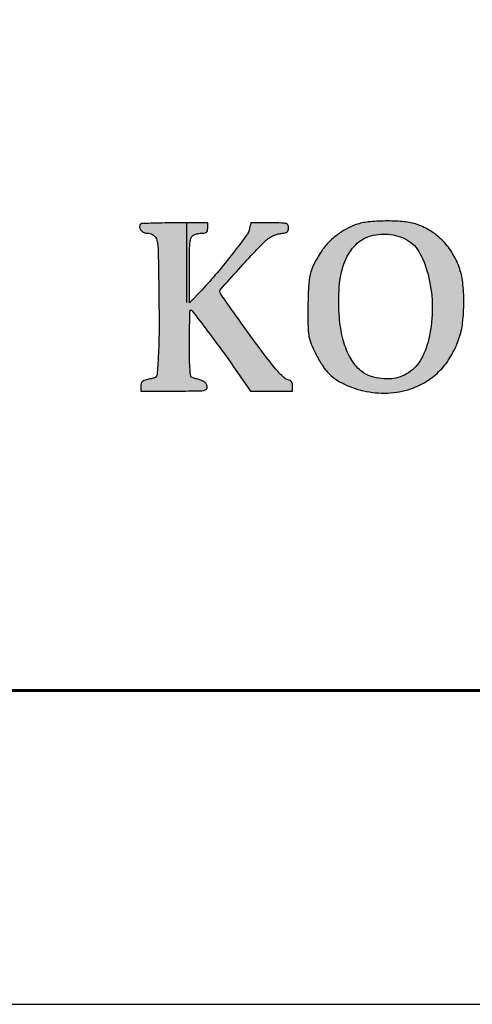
# Model space of a CAD drawing. Header units: inches. Extents: x -397 to 1532, y 9 to 603.
# Tile 4 of 29: x -16 to -9, y 9 to 25. Entities that reach past the tile are written whole.
import ezdxf

# ---------------------------------------------------------------- set-up
doc = ezdxf.new("R2010")
doc.units = ezdxf.units.IN
doc.header["$MEASUREMENT"] = 0
doc.layers.add('.', color=7, linetype='Continuous', lineweight=15)
doc.layers.add('ливнеотвод', color=7, linetype='Continuous')

msp = doc.modelspace()

# ---------------------------------------------------------------- hatches: boundary and pattern name
at = {"layer": '.', "lineweight": 30}
h = msp.add_hatch(color=154, dxfattribs=at)
h.dxf.hatch_style = 1
h.paths.add_polyline_path([(-12.94719167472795, 21.03525954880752, 0.01024423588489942), (-12.69814106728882, 21.34282211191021, 0.006194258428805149), (-12.47807193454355, 21.63364353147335, 0.1086019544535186), (-12.43021137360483, 21.74109327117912), (-12.41197140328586, 21.8298492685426), (-12.10939051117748, 21.8298492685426, -0.003636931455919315), (-11.91267863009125, 21.82841839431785, -0.05828998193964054), (-11.8468256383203, 21.81974224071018, -0.2110055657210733), (-11.81775679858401, 21.79702512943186, -0.1235064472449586), (-11.80681690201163, 21.75341106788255, -0.07314595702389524), (-11.812826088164, 21.71255549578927, -0.1668292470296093), (-11.83077233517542, 21.68755953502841, -0.1026434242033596), (-11.86700417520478, 21.67168566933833, -0.01875899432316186), (-11.93951789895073, 21.65917502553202, 0.0403246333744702), (-12.00179549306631, 21.64564441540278, 0.0373100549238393), (-12.06281048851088, 21.6220400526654, 0.03735738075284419), (-12.1195572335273, 21.58966994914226, 0.04070563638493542), (-12.1691353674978, 21.55003189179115, 0.01581269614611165), (-12.33755844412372, 21.3809232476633, 0.003903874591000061), (-12.60281831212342, 21.09270201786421, 0.000752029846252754), (-12.89058691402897, 20.77412050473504, 0.1853607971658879), (-12.90416373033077, 20.73875596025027, 0.1551265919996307), (-12.89062430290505, 20.69616643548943, 0.0006950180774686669), (-12.61316260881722, 20.30503194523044, 0.003755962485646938), (-12.33991323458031, 19.92701189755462, 0.006277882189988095), (-12.1037140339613, 19.61368817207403, 0.01195393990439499), (-12.01496922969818, 19.50448757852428, 0.01965151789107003), (-11.93420891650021, 19.41703380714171, 0.02060039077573), (-11.86554719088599, 19.35374829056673, 0.1148956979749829), (-11.82130888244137, 19.33101496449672, -0.05609776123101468), (-11.78451760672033, 19.31725130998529, -0.1082775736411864), (-11.76029975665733, 19.29743486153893, -0.1095320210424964), (-11.74675626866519, 19.2694772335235, -0.05829570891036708), (-11.74226708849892, 19.23110456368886), (-11.74226708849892, 19.15103201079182), (-12.07916860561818, 19.15103201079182), (-12.41607015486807, 19.15103201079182), (-12.65807125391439, 19.50023971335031, 0.006211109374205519), (-12.86671575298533, 19.79346554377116, 0.004642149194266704), (-13.10366221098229, 20.11161557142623, 0.0007959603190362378), (-13.34462571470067, 20.42791914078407, 0.233665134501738), (-13.37316819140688, 20.44202828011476, 0.4050228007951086), (-13.37933636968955, 20.43605129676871, 0.0007879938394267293), (-13.38384604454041, 20.28529948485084, 0.00442747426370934), (-13.38720097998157, 20.11305038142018, 0.002654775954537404), (-13.38828733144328, 19.90847936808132, 0.003589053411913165), (-13.3864109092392, 19.64706577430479, 0.01490995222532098), (-13.37944614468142, 19.48950042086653, 0.01636846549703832), (-13.36850900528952, 19.38741048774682, 0.3015796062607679), (-13.34794370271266, 19.36421048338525, -0.01061297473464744), (-13.22222413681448, 19.32793119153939, -0.0555372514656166), (-13.15636762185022, 19.29906277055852, -0.1091826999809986), (-13.12088477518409, 19.26656009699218, -0.1178830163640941), (-13.10363714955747, 19.22300108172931, -0.2354622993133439), (-13.11720062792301, 19.18209446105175, -0.1643973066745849), (-13.16148185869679, 19.16003102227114, -0.03246272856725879), (-13.27079366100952, 19.15220518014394, -0.001641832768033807), (-13.62806688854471, 19.15103201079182), (-14.16288509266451, 19.15103201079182), (-14.16288509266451, 19.23110423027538, -0.0587210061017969), (-14.15819813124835, 19.27087534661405, -0.124045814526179), (-14.14391332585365, 19.29821733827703, -0.1131093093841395), (-14.11734773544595, 19.31707303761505, -0.04410081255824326), (-14.07412930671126, 19.33062474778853, 0.002951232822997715), (-14.03746580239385, 19.338885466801, 0.00288814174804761), (-14.00041712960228, 19.34768884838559, 0.002835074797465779), (-13.96809118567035, 19.35576205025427, 0.01074286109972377), (-13.94798430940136, 19.3613677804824, 0.3058901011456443), (-13.90561289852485, 19.4133684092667, 0.009573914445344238), (-13.88520934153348, 19.70080919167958, 0.01231970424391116), (-13.87411782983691, 20.1103124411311, 0.00380631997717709), (-13.87730811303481, 20.72713217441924, 0.002168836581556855), (-13.88823259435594, 21.36509365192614, 0.04525981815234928), (-13.90953719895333, 21.55465735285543, 0.199165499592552), (-13.96464398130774, 21.63597883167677, 0.1450632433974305), (-14.07036489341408, 21.66798050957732, -0.129150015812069), (-14.12450644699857, 21.6825395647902, -0.1116784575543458), (-14.16799163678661, 21.72240571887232, -0.134323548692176), (-14.18524230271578, 21.77128051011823, -0.2177619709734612), (-14.1701330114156, 21.81184302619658, -0.1888498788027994), (-14.15343788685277, 21.81914081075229, -0.001443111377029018), (-14.00255215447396, 21.82456031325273, -0.005058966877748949), (-13.82836703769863, 21.82854957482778, -0.003195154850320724), (-13.62498402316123, 21.8298492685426), (-13.0978131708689, 21.8298492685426), (-13.0978131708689, 21.74916191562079, -0.0457389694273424), (-13.10159205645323, 21.70793907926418, -0.1551126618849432), (-13.1141627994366, 21.68440543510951, -0.151369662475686), (-13.13823420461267, 21.67211851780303, -0.04290222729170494), (-13.18062238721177, 21.66847473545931, 0.03350416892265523), (-13.21688854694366, 21.66604188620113, 0.02304324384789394), (-13.25745105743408, 21.65865888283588, 0.02329176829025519), (-13.29599116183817, 21.64788057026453, 0.04305749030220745), (-13.32585926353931, 21.63506428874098, 0.173538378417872), (-13.36077248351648, 21.59649969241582, 0.07085897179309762), (-13.37855919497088, 21.52701803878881, 0.02551022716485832), (-13.38616190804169, 21.39635213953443, 0.002460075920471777), (-13.38685820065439, 21.07831110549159), (-13.38542909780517, 20.55499045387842), (-13.18820521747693, 20.76477610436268, 0.01334959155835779)])
h = msp.add_hatch(color=154, dxfattribs=at)
h.dxf.hatch_style = 1
h.paths.add_polyline_path([(-11.40046443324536, 19.79653014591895, 0.01845990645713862), (-11.33608416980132, 19.67308498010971, 0.01852853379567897), (-11.25262505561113, 19.53611537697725, 0.02942780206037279), (-11.21148248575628, 19.48121732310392, 0.09780479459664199), (-10.95920295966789, 19.27977101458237, 0.06597717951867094), (-10.61177220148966, 19.15409911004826, 0.06310368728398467), (-10.22611997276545, 19.11957946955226, 0.07166474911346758), (-9.861228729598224, 19.18592324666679, 0.05835478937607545), (-9.60491841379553, 19.30643748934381, 0.06181395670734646), (-9.388934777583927, 19.48093984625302, 0.05978293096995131), (-9.216503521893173, 19.70854674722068, 0.04907801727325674), (-9.089054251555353, 19.98583151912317, 0.05416059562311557), (-9.030838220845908, 20.24072385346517, 0.02874689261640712), (-9.011765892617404, 20.56443509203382, 0.02875876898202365), (-9.029775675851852, 20.88494846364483, 0.05959858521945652), (-9.087491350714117, 21.12849298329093, 0.05414141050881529), (-9.203293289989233, 21.36226965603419, 0.056482), (-9.36521472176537, 21.56211717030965, 0.05811208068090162), (-9.563019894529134, 21.71592500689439, 0.06412476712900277), (-9.78463736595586, 21.81402994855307, 0.05237632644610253), (-9.988633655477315, 21.85199783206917, 0.0229108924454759), (-10.26396933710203, 21.86123719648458, 0.0227989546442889), (-10.53681033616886, 21.8454330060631, 0.05738397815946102), (-10.73090578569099, 21.80241815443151, 0.04379834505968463), (-10.89106627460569, 21.73084202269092, 0.03797178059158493), (-11.04463771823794, 21.62940770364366, 0.03803089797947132), (-11.18084810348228, 21.50611669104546, 0.04433970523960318), (-11.28928079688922, 21.36939001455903, 0.02840853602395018), (-11.40245703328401, 21.17402861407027, 0.05966622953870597), (-11.4623792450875, 21.00940085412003, 0.04568085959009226), (-11.49031894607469, 20.80909418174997, 0.01104969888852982), (-11.49875592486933, 20.47428041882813, 0.003954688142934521), (-11.49731856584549, 20.1757127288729, 0.03283510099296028), (-11.4867183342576, 20.04073112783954, 0.05419035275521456), (-11.45961140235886, 19.93557757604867, 0.02081295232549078)])
h.paths.add_polyline_path([(-10.99663480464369, 20.32742046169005, -0.03553200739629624), (-10.99817009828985, 20.81388015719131, -0.07008099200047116), (-10.91859765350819, 21.19125944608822, -0.0940931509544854), (-10.76105184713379, 21.45686159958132, -0.1277194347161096), (-10.53094155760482, 21.61217635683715, -0.05469024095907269), (-10.3794205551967, 21.64771565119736, -0.05109258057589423), (-10.22023051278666, 21.6507434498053, -0.05124049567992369), (-10.06418338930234, 21.62146466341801, -0.05572656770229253), (-9.921954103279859, 21.56146501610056, -0.147190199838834), (-9.71100208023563, 21.34303130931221, -0.06243182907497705), (-9.56960781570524, 20.95687000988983, -0.05554691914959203), (-9.515026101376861, 20.48562491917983, -0.05331849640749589), (-9.564099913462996, 20.00714829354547, -0.07263389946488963), (-9.689370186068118, 19.66792824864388, -0.1200714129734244), (-9.89370677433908, 19.44313597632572, -0.1296756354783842), (-10.16622334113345, 19.34792506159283, -0.09258853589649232), (-10.48904755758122, 19.38241790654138, -0.1209283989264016), (-10.67781737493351, 19.49347370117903, -0.07650379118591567), (-10.83226778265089, 19.69850273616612, -0.06280616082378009), (-10.94168154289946, 19.98273704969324, -0.04197981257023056)], flags=16)

# ---------------------------------------------------------------- linework, layer by layer
at = {"color": 7}
for p, q in [((-13.43349185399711, 21.8298492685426), (-13.43349185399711, 20.56198768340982)), ((-13.43349185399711, 21.8298492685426), (-13.43349185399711, 20.56198768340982)), ((-13.43349185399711, 21.8298492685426), (-13.43349185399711, 20.56198768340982)), ((-166.4334918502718, 14.37713950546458), (18.5665081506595, 14.37713950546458)), ((-166.4334918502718, 14.37713950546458), (18.5665081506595, 14.37713950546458))]:
    msp.add_line(p, q, dxfattribs=at)
msp.add_line((-13.43349185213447, 21.8298492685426), (-13.43349185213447, 20.56198768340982))
at = {"transparency": 33554687}
msp.add_lwpolyline([(-397.20209426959, 9.377139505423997), (23.56650815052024, 9.377139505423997), (23.56650815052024, 306.377139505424), (-397.20209426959, 306.377139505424)], close=True, dxfattribs=at)
at = {"color": 154}
for points in [[(-14.17013310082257, 21.81184293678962, 0.217761), (-14.18524230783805, 21.7712805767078, 0.134322), (-14.1679920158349, 21.72240626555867, 0.111679), (-14.12450677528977, 21.68253975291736, 0.129151), (-14.07036484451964, 21.66798050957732, -0.145063), (-13.9646440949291, 21.63597890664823, -0.199166), (-13.90953717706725, 21.55465724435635, -0.04526), (-13.88823257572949, 21.36509277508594, -0.002169), (-13.87730748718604, 20.72708322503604, -0.003806), (-13.87411782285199, 20.1103153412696, -0.012317), (-13.88520454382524, 19.70090188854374, -0.009577), (-13.90561290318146, 19.41336835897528, -0.30589), (-13.94798433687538, 19.36136777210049, -0.010743), (-13.96809147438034, 19.35576197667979, -0.002839), (-14.00046223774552, 19.34767785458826, -0.00288), (-14.03740645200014, 19.33889920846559, -0.002956), (-14.07412909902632, 19.330624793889, 0.044101), (-14.11734771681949, 19.31707304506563, 0.113107), (-14.14391286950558, 19.29821784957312, 0.124048), (-14.1581980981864, 19.27087548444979, 0.058721), (-14.16288509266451, 19.23110437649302), (-14.16288509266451, 19.15103201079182), (-13.62810437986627, 19.15103201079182, 0.001642), (-13.27079476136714, 19.15220517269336, 0.032463), (-13.16148204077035, 19.16003099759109, 0.164398), (-13.11720061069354, 19.18209447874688, 0.235462), (-13.10363714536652, 19.22300105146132, 0.117885), (-13.1208852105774, 19.26656071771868, 0.109181), (-13.15636762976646, 19.29906277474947, 0.055537), (-13.2222238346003, 19.32793109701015, 0.010613), (-13.34794369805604, 19.3642104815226, -0.30158), (-13.3685090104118, 19.38741052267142, -0.016369), (-13.3794463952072, 19.48950379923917, -0.01491), (-13.38641096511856, 19.64706966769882, -0.003589), (-13.38828733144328, 19.90847937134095, -0.002655), (-13.38720079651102, 20.11306764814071, -0.004427), (-13.38384607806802, 20.28529829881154, -0.000788), (-13.37933637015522, 20.43605128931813, -0.405022), (-13.37316821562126, 20.44202828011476, -0.233665), (-13.3446257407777, 20.42791917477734, -0.000796), (-13.10365024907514, 20.11159981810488, -0.004642), (-12.8667116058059, 19.79345986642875, -0.006211), (-12.65807085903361, 19.50023914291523), (-12.41607015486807, 19.15103201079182), (-12.07916860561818, 19.15103201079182), (-11.74226708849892, 19.15103201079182), (-11.74226708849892, 19.23110437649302, 0.058296), (-11.74675627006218, 19.26947723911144, 0.109532), (-11.76029975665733, 19.29743486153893, 0.108277), (-11.7845174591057, 19.31725123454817, 0.056098), (-11.82130888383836, 19.33101496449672, -0.114896), (-11.86554729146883, 19.35374837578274, -0.020601), (-11.93421096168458, 19.41703585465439, -0.019651), (-12.014969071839, 19.50448739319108, -0.011954), (-12.10371431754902, 19.61368853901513, -0.006278), (-12.33991786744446, 19.92701820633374, -0.003756), (-12.61316984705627, 20.30504211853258, -0.000695), (-12.89062431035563, 20.69616644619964, -0.155127), (-12.90416373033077, 20.73875609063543, -0.18536), (-12.89058693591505, 20.77412048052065, -0.000752), (-12.60282977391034, 21.09268936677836, -0.003904), (-12.33756150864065, 21.38091996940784, -0.015813), (-12.1691352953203, 21.5500319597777, -0.040706), (-12.11955668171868, 21.58967032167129, -0.037357), (-12.06281048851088, 21.6220400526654, -0.037308), (-12.00179894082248, 21.64564336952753, -0.040327), (-11.93951776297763, 21.65917504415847, 0.018759), (-11.86700401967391, 21.67168570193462, 0.102643), (-11.83077233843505, 21.68755953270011, 0.166829), (-11.8128261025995, 21.71255544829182, 0.073147), (-11.80681690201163, 21.75341160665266, 0.123505), (-11.81775680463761, 21.79702514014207, 0.211005), (-11.8468255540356, 21.81974221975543, 0.05829), (-11.91267856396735, 21.82841839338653, 0.003637), (-12.10939415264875, 21.8298492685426), (-12.41197140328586, 21.8298492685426), (-12.43021137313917, 21.74109327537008, -0.108602), (-12.47807196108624, 21.63364349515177, -0.006194), (-12.69813176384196, 21.34283409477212, -0.010245), (-12.94720093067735, 21.03524858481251, -0.013349), (-13.18820404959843, 20.764777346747), (-13.38542909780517, 20.55499045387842), (-13.38685823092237, 21.0783221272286, -0.00246), (-13.38616189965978, 21.39635334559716, -0.02551), (-13.37855919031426, 21.527018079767, -0.070859), (-13.36077245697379, 21.59649975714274, -0.173538), (-13.32585930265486, 21.63506426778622, -0.043057), (-13.29599155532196, 21.64788043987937, -0.023296), (-13.25744437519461, 21.65866041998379, -0.023039), (-13.2168892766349, 21.66604178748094, -0.033505), (-13.18062222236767, 21.66847473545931, 0.042902), (-13.13823426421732, 21.67211850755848, 0.15137), (-13.1141627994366, 21.68440543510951, 0.155113), (-13.10159204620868, 21.70793913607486, 0.045739), (-13.0978131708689, 21.74916200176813), (-13.0978131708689, 21.8298492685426), (-13.62496996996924, 21.8298492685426, 0.003195), (-13.82834312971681, 21.82854988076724, 0.00506), (-14.00256381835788, 21.82455992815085, 0.001443), (-14.1534379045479, 21.81914080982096, 0.188851)], [(-10.73090309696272, 21.80241908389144, 0.0438), (-10.89106958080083, 21.73084018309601, 0.037971), (-11.04463771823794, 21.62940770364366, 0.038031), (-11.18084844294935, 21.50611633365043, 0.044339), (-11.28927954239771, 21.36939192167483, 0.028409), (-11.40245766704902, 21.17402736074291, 0.059665), (-11.46237874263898, 21.00940300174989, 0.045681), (-11.49031887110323, 20.80909576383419, 0.011049), (-11.49875585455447, 20.47430318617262, 0.003955), (-11.4973185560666, 20.17571195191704, 0.032835), (-11.4867182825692, 20.04073077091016, 0.05419), (-11.45961152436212, 19.9355778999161, 0.020813), (-11.40046443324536, 19.79653014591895, 0.013093), (-11.35573625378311, 19.70847471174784, 0.010942), (-11.30380776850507, 19.61736974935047, 0.011091), (-11.25262493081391, 19.53611518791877, 0.029428), (-11.21148204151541, 19.48121679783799, 0.097805), (-10.95920174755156, 19.27977038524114, 0.065978), (-10.61176637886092, 19.15409783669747, 0.063103), (-10.22611823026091, 19.11957953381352, 0.071663), (-9.861235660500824, 19.18592092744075, 0.058347), (-9.604956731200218, 19.30641367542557, 0.061824), (-9.388934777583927, 19.48093984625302, 0.059782), (-9.216505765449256, 19.70854290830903, 0.049079), (-9.089053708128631, 19.98583309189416, 0.05416), (-9.030838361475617, 20.24072265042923, 0.028747), (-9.011765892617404, 20.56443509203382, 0.028759), (-9.02977596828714, 20.88495102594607, 0.059595), (-9.087487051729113, 21.12848126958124, 0.054144), (-9.203293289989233, 21.36226965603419, 0.056482), (-9.36521472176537, 21.56211717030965, 0.058111), (-9.563015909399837, 21.71592259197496, 0.064126), (-9.78463736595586, 21.81402994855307, 0.052376), (-9.98863236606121, 21.85199772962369, 0.022911), (-10.26396933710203, 21.86123719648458, 0.022799), (-10.53681087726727, 21.84543294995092, 0.057383)], [(-9.921953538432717, 21.56146470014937, -0.14719), (-9.711001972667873, 21.34303110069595, -0.062432), (-9.569607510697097, 20.95686868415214, -0.055547), (-9.515026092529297, 20.48562286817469, -0.053318), (-9.564099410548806, 20.00715066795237, -0.072634), (-9.68936926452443, 19.66792994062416, -0.12007), (-9.893702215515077, 19.44313905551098, -0.129678), (-10.16622310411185, 19.34792508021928, -0.092589), (-10.48904888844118, 19.38241830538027, -0.120927), (-10.67781655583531, 19.49347290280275, -0.076504), (-10.83226757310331, 19.69850234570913, -0.062806), (-10.94168124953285, 19.98273586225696, -0.04198), (-10.9966348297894, 20.32742079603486, -0.035532), (-10.99817008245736, 20.81388039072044, -0.070081), (-10.91859755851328, 21.19125970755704, -0.094093), (-10.76105199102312, 21.45686143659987, -0.127719), (-10.53094265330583, 21.61217596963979, -0.054688), (-10.37942803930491, 21.64771474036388, -0.051095), (-10.22023051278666, 21.6507434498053, -0.051243), (-10.06417594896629, 21.62146246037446, -0.055724)]]:
    msp.add_lwpolyline(points, format="xyb", close=True, dxfattribs=at)
at = {"layer": 'ливнеотвод', "linetype": 'Continuous', "lineweight": 60, "transparency": 33554687}
msp.add_lwpolyline([(-377.20209426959, 14.377139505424), (18.56650815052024, 14.377139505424), (18.56650815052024, 301.377139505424), (-377.20209426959, 301.377139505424)], close=True, dxfattribs=at)

doc.saveas('drawing.dxf')
